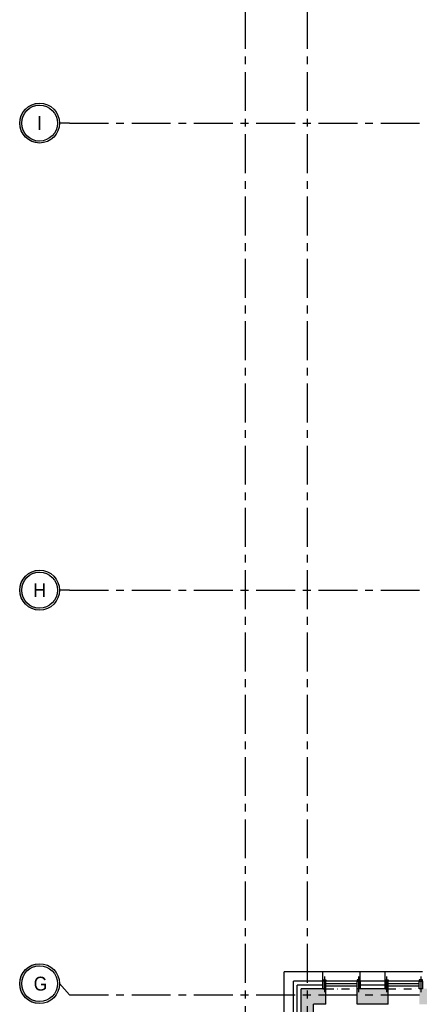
# Model space of a CAD drawing. Extents: x 41755 to 123924, y -112333 to 86187.
# Tile 106 of 256: x 99429 to 100071, y -54618 to -53037. Entities that reach past the tile are written whole.
import ezdxf
from ezdxf.enums import TextEntityAlignment as Align

# ---------------------------------------------------------------- set-up
doc = ezdxf.new("R2010")
doc.units = 0
doc.header["$LTSCALE"] = 50
for name, pattern in [('CENTER', [2, 1.25, -0.25, 0.25, -0.25]), ('CENTER2', [28.575, 19.05, -3.175, 3.175, -3.175]), ('DASHDOT', [1, 0.5, -0.25, 0, -0.25]), ('DASHED2', [0.375, 0.25, -0.125])]:
    doc.linetypes.add(name, pattern=pattern)
doc.layers.get('0').update_dxf_attribs({"color": 101, "linetype": 'CONTINUOUS'})
for name, color, linetype in [('Os-osie glowne', 1, 'CENTER'), ('Os-osie-opis', 16, 'CONTINUOUS'), ('Sc-beton', 7, 'CONTINUOUS'), ('Sc-beton-hatch', 86, 'CONTINUOUS'), ('Sc-drewno', 22, 'CONTINUOUS'), ('Sc-izolacja term-styropian', 151, 'STYROPIAN-KA'), ('Sc-nadproza kon', 5, 'DASHED2'), ('Sc-systemowe', 150, 'CONTINUOUS'), ('W-idok', 8, 'CONTINUOUS')]:
    doc.layers.add(name, color=color, linetype=linetype)
doc.styles.add('dwg_opis duży', font='ARIAL.TTF', dxfattribs={"width": 0.9})
doc.linetypes.add('BATTING', pattern='A,0.0001,-0.1,[134,ltypeshp.shx,S=0.1,R=0,X=-0.1,Y=0],-0.2,[134,ltypeshp.shx,S=0.1,R=180,X=0.1,Y=0],-0.1', length=0.4001)
doc.linetypes.add('STYROPIAN-KA', pattern='A,0.0001,-0.1,[135,ltypeshp.shx,S=0.1,R=0,X=-0.1,Y=0],0,[135,ltypeshp.shx,S=0.1,R=180,X=0.1,Y=0],-0.1', length=0.2001)

# ---------------------------------------------------------------- blocks, each defined once
blk = doc.blocks.new('_opis_osi')
blk.add_hatch(color=256).paths.add_polyline_path([(32, -32), (28.8, -32, -1), (-28.8, -32), (-32, -32, 1)])
for radius in [32, 28.8]:
    blk.add_circle((0, -32), radius)
at = {"style": 'dwg_opis duży', "width": 0.9}
blk.add_attdef('AXNAMEV', text='', height=22.4, rotation=90, dxfattribs=at).set_placement((0, -32), align=Align.MIDDLE_CENTER)
blk = doc.blocks.new('_dkhjgkljh')
at = {"linetype": 'CENTER2', "ltscale": 0.5}
blk.add_line((0, 5.3), (0, -19.8), dxfattribs=at)
at = {"ltscale": 2, "flags": 128}
for points in [[(-2.5, -2.5), (-2.5, 0), (2.5, 0), (2.5, -2.5), (-2.5, -2.5)], [(-2.5, -2.5), (-2.5, -14.5), (2.5, -14.5), (2.5, -2.5)]]:
    blk.add_lwpolyline(points, dxfattribs=at)

msp = doc.modelspace()

# ---------------------------------------------------------------- hatches: boundary and pattern name
at = {"layer": 'Sc-beton-hatch'}
h = msp.add_hatch(dxfattribs=at)
h.set_pattern_fill('ANSI33', color=256, style=0)
h.set_pattern_definition([(45, (48983.4185, 565.478), (-4.49012806, 4.49012806), []), (45, (48987.9087, 565.478), (-4.49012806, 4.49012806), [3.175, -1.5875])])
h.paths.add_polyline_path([(100470.966, -51043.233), (100410.966, -51043.233), (100410.966, -51103.233), (100430.966, -51103.233), (100430.966, -51063.233), (100470.966, -51063.233)])
h.paths.add_polyline_path([(100805.966, -51043.233), (100705.966, -51043.233), (100705.966, -51063.233), (100745.966, -51063.233), (100745.966, -51625.233), (100765.966, -51625.233), (100765.966, -51473.233), (101152.966, -51473.233), (101152.966, -51453.233), (100765.966, -51453.233), (100765.966, -51063.233), (100805.966, -51063.233)])
h.paths.add_polyline_path([(100430.966, -51374.233), (100410.966, -51374.233), (100410.966, -51474.233), (100430.966, -51474.233)])
h.paths.add_polyline_path([(101330.966, -51043.233), (101251.966, -51043.233), (101251.966, -51063.233), (101330.966, -51063.233)])
h.paths.add_polyline_path([(101770.966, -51043.233), (101670.966, -51043.233), (101670.966, -51063.233), (101710.966, -51063.233), (101710.966, -51262.233), (101730.966, -51262.233), (101730.966, -51063.233), (101770.966, -51063.233)])
h.paths.add_polyline_path([(101790.966, -51453.233), (101730.966, -51453.233), (101730.966, -51362.233), (101710.966, -51362.233), (101710.966, -51453.233), (101582.904, -51453.233), (101582.904, -51473.233), (101790.966, -51473.233)])
h.paths.add_polyline_path([(101482.904, -51453.233), (101252.966, -51453.233), (101252.966, -51473.233), (101482.904, -51473.233)])
h.paths.add_polyline_path([(101730.966, -51785.233), (101695.966, -51785.233), (101695.966, -51820.233), (101730.966, -51820.233)])
h.paths.add_polyline_path([(102400.966, -50943.233), (102380.966, -50943.233), (102380.966, -51043.233), (102330.966, -51043.233), (102330.966, -51063.233), (102380.966, -51063.233), (102380.966, -51453.233), (101890.966, -51453.233), (101890.966, -51473.233), (102380.966, -51473.233), (102380.966, -51873.233), (102400.966, -51873.233)])
h.paths.add_polyline_path([(102422.966, -50943.233), (102402.966, -50943.233), (102402.966, -51713.233), (102422.966, -51713.233)])
h.paths.add_polyline_path([(102400.966, -52143.233), (102380.966, -52143.233), (102380.966, -52213.233), (102400.966, -52213.233)])
h.paths.add_polyline_path([(102400.966, -52293.233), (102380.966, -52293.233), (102380.966, -52443.233), (101950.966, -52443.233), (101950.966, -52463.233), (102380.966, -52463.233), (102380.966, -52503.233), (102400.966, -52503.233)])
h.paths.add_polyline_path([(102400.966, -52603.233), (102380.966, -52603.233), (102380.966, -52643.233), (102400.966, -52643.233)])
h.paths.add_polyline_path([(102400.966, -52743.233), (102380.966, -52743.233), (102380.966, -53008.233), (102400.966, -53008.233)])
h.paths.add_polyline_path([(101730.966, -52443.233), (101710.966, -52443.233), (101710.966, -52463.233), (101710.966, -52758.233), (101690.966, -52758.233), (101690.966, -52778.233), (101730.966, -52778.233)])
h.paths.add_polyline_path([(101710.966, -52443.233), (101690.966, -52443.233), (101690.966, -52463.233), (101710.966, -52463.233)], flags=16)
h.paths.add_polyline_path([(101556.966, -52758.233), (101503.966, -52758.233), (101503.966, -52463.233), (101488.966, -52463.233), (101488.966, -52758.233), (101468.966, -52758.233), (101468.966, -52778.233), (101556.966, -52778.233)])
h.paths.add_polyline_path([(101556.966, -52443.233), (101468.966, -52443.233), (101468.966, -52463.233), (101556.966, -52463.233)])
h.paths.add_polyline_path([(101334.966, -52443.233), (101281.966, -52443.233), (101281.966, -52463.233), (101334.966, -52463.233)], flags=17)
h.paths.add_polyline_path([(101281.966, -52443.233), (100970.966, -52443.233), (100970.966, -51785.233), (100883.466, -51785.233), (100883.466, -51805.233), (100950.966, -51805.233), (100950.966, -52443.233), (100430.966, -52443.233), (100430.966, -52403.233), (100410.966, -52403.233), (100410.966, -52503.233), (100430.966, -52503.233), (100430.966, -52463.233), (100950.966, -52463.233), (100950.966, -52973.233), (100970.966, -52973.233), (100970.966, -52463.233), (101261.966, -52463.233), (101261.966, -52778.233), (101281.966, -52778.233), (101334.966, -52778.233), (101334.966, -52758.233), (101281.966, -52758.233)])
h.paths.add_polyline_path([(100783.466, -51785.233), (100765.966, -51785.233), (100765.966, -51780.233), (100745.966, -51780.233), (100745.966, -51785.233), (100430.966, -51785.233), (100430.966, -51765.233), (100410.966, -51765.233), (100410.966, -52003.233), (100430.966, -52003.233), (100430.966, -51805.233), (100783.466, -51805.233)])
h.paths.add_polyline_path([(100430.966, -52153.233), (100410.966, -52153.233), (100410.966, -52253.233), (100430.966, -52253.233)])
h.paths.add_polyline_path([(100430.966, -52653.233), (100410.966, -52653.233), (100410.966, -52850.233), (100430.966, -52850.233)], flags=17)
h.paths.add_polyline_path([(100430.966, -52940.233), (100410.966, -52940.233), (100410.966, -52983.233), (100430.966, -52983.233)])
h.paths.add_polyline_path([(101007.966, -53193.233), (100430.966, -53193.233), (100430.966, -53133.233), (100410.966, -53133.233), (100410.966, -53213.233), (101007.966, -53213.233)])
h.paths.add_polyline_path([(101770.966, -53193.233), (101157.966, -53193.233), (101157.966, -53213.233), (101710.966, -53213.233), (101710.966, -53445.233), (101730.966, -53445.233), (101730.966, -53213.233), (101770.966, -53213.233)])
h.paths.add_polyline_path([(102008.966, -53193.233), (101905.966, -53193.233), (101905.966, -53213.233), (102008.966, -53213.233)])
h.paths.add_polyline_path([(102227.966, -53193.233), (102133.966, -53193.233), (102133.966, -53213.233), (102227.966, -53213.233)])
h.paths.add_polyline_path([(102400.966, -53158.233), (102380.966, -53158.233), (102380.966, -53193.233), (102332.966, -53193.233), (102332.966, -53213.233), (102380.966, -53213.233), (102380.966, -53818.233), (102400.966, -53818.233)])
h.paths.add_polyline_path([(101730.966, -53545.233), (101710.966, -53545.233), (101710.966, -53740.233), (101730.966, -53740.233)])
h.paths.add_polyline_path([(101730.966, -53840.233), (101710.966, -53840.233), (101710.966, -53943.233), (101297.571, -53943.233, -0.15510336), (101300.811, -53953.425, -0.14834739), (101297.835, -53963.233), (101710.966, -53963.233), (101710.966, -54023.233), (101730.966, -54023.233)])
h.paths.add_polyline_path([(101297.571, -53943.233), (101295.705, -53943.233), (101295.705, -53963.233), (101297.835, -53963.233, 0.14834739), (101300.811, -53953.425, 0.15510336)])
h.paths.add_polyline_path([(101270.705, -53943.233), (101268.745, -53943.233, 0.15510336), (101265.506, -53953.425, 0.14834739), (101268.481, -53963.233), (101270.705, -53963.233)])
h.paths.add_polyline_path([(101268.745, -53943.233), (101201.966, -53943.233), (101201.966, -53963.233), (101268.481, -53963.233, -0.14834739), (101265.506, -53953.425, -0.15510336)])
h.paths.add_polyline_path([(100980.966, -53943.233), (100970.966, -53943.233), (100930.966, -53943.233), (100930.966, -53968.233), (100970.966, -53968.233), (100980.966, -53968.233)])
h.paths.add_polyline_path([(100490.966, -53943.233), (100410.966, -53943.233), (100410.966, -53963.233), (100490.966, -53963.233)])
h.paths.add_polyline_path([(100530.966, -54448.233), (100510.966, -54448.233), (100510.966, -54481.233), (100530.966, -54481.233)])
h.paths.add_polyline_path([(101773.966, -54593.233), (101730.966, -54593.233), (101730.966, -54503.233), (101710.966, -54503.233), (101710.966, -54593.233), (100530.966, -54593.233), (100530.966, -54578.233), (100510.966, -54578.233), (100510.966, -54593.233), (100270.966, -54593.233), (100270.966, -54618.233), (101773.966, -54618.233)])
h.paths.add_polyline_path([(100220.966, -54593.233), (100170.966, -54593.233), (100170.966, -54618.233), (100220.966, -54618.233)])
h.paths.add_polyline_path([(100120.966, -54593.233), (100070.966, -54593.233), (100070.966, -54618.233), (100120.966, -54618.233)])
h.paths.add_polyline_path([(100020.966, -54593.233), (99970.966, -54593.233), (99970.966, -54618.233), (100020.966, -54618.233)])
h.paths.add_polyline_path([(99920.966, -54593.233), (99880.966, -54593.233), (99880.966, -55500.233), (99980.966, -55500.233), (99980.966, -55515.233), (100000.966, -55515.233), (100000.966, -55480.233), (99900.966, -55480.233), (99900.966, -54618.233), (99920.966, -54618.233)])
h.paths.add_polyline_path([(100585.966, -55633.233), (100000.966, -55633.233), (100000.966, -55615.233), (99980.966, -55615.233), (99980.966, -55633.233), (99780.966, -55633.233), (99780.966, -55988.233), (100510.966, -55988.233), (100510.966, -56028.233), (100530.966, -56028.233), (100530.966, -55988.233), (100582.966, -55988.233), (100582.966, -55968.233), (100530.966, -55968.233), (100530.966, -55813.233), (100510.966, -55813.233), (100510.966, -55968.233), (99800.966, -55968.233), (99800.966, -55653.233), (100510.966, -55653.233), (100510.966, -55663.233), (100530.966, -55663.233), (100530.966, -55653.233), (100585.966, -55653.233)])
h.paths.add_polyline_path([(101310.966, -55968.233), (100810.966, -55968.233), (100810.966, -55880.233), (100790.966, -55880.233), (100790.966, -55968.233), (100737.966, -55968.233), (100737.966, -55988.233), (100790.966, -55988.233), (100790.966, -56028.233), (100810.966, -56028.233), (100810.966, -55988.233), (101310.966, -55988.233)])
h.paths.add_polyline_path([(101490.966, -55633.233), (100735.966, -55633.233), (100735.966, -55653.233), (101490.966, -55653.233)])
h.paths.add_polyline_path([(101777.966, -55968.233), (101730.966, -55968.233), (101730.966, -55853.733), (101710.966, -55853.733), (101710.966, -55968.233), (101590.966, -55968.233), (101590.966, -55988.233), (101777.966, -55988.233)])
h.paths.add_polyline_path([(101802.966, -55963.233), (101777.966, -55963.233), (101777.966, -55988.233), (101802.966, -55988.233)])
h.paths.add_polyline_path([(101730.966, -55128.233), (101710.966, -55128.233), (101710.966, -55723.733), (101730.966, -55723.733)])
h.paths.add_polyline_path([(101953.466, -55963.233), (101928.466, -55963.233), (101928.466, -55988.233), (101953.466, -55988.233)])
h.paths.add_polyline_path([(102103.466, -55963.233), (102078.466, -55963.233), (102078.466, -55988.233), (102103.466, -55988.233)])
h.paths.add_polyline_path([(102253.466, -55963.233), (102228.466, -55963.233), (102228.466, -55988.233), (102253.466, -55988.233)])
h.paths.add_polyline_path([(102365.966, -55968.233), (102320.966, -55968.233), (102320.966, -55988.233), (102365.966, -55988.233)])
h.paths.add_polyline_path([(102400.966, -55953.233), (102365.966, -55953.233), (102365.966, -55988.233), (102400.966, -55988.233)])
h.paths.add_polyline_path([(102400.966, -55891.233), (102380.966, -55891.233), (102380.966, -55953.233), (102400.966, -55953.233)])
h.paths.add_polyline_path([(102400.966, -55815.733), (102375.966, -55815.733), (102375.966, -55840.733), (102400.966, -55840.733)])
h.paths.add_polyline_path([(102400.966, -55665.733), (102375.966, -55665.733), (102375.966, -55690.733), (102400.966, -55690.733)])
h.paths.add_polyline_path([(102400.966, -55515.733), (102375.966, -55515.733), (102375.966, -55540.733), (102400.966, -55540.733)])
h.paths.add_polyline_path([(102400.966, -55365.733), (102375.966, -55365.733), (102375.966, -55390.733), (102400.966, -55390.733)])
h.paths.add_polyline_path([(102400.966, -55240.733), (102380.966, -55240.733), (102380.966, -55260.733), (102400.966, -55260.733)])
h.paths.add_polyline_path([(102400.966, -55215.733), (102375.966, -55215.733), (102375.966, -55240.733), (102400.966, -55240.733)])
h.paths.add_polyline_path([(102400.966, -55033.233), (102380.966, -55033.233), (102380.966, -55215.733), (102400.966, -55215.733)])
h.paths.add_polyline_path([(102400.966, -54833.233), (102365.966, -54833.233), (102365.966, -54798.233), (102345.966, -54798.233), (102345.966, -54853.233), (102380.966, -54853.233), (102380.966, -54883.233), (102400.966, -54883.233)])
h.paths.add_polyline_path([(102365.966, -54537.733), (102345.966, -54537.733), (102345.966, -54593.233), (101908.966, -54593.233), (101908.966, -54618.233), (102345.966, -54618.233), (102345.966, -54648.233), (102365.966, -54648.233), (102365.966, -54618.233)])
h.paths.add_polyline_path([(101730.966, -54128.233), (101710.966, -54128.233), (101710.966, -54353.233), (101730.966, -54353.233)])
h.paths.add_polyline_path([(102365.966, -54131.233), (102400.966, -54131.233), (102400.966, -54088.233), (102380.966, -54088.233), (102380.966, -54111.233), (102345.966, -54111.233), (102345.966, -54417.733), (102365.966, -54417.733)])
h.paths.add_polyline_path([(102400.966, -53918.233), (102380.966, -53918.233), (102380.966, -53988.233), (102400.966, -53988.233)])

# ---------------------------------------------------------------- linework, layer by layer
at = {"layer": 'Os-osie glowne'}
for points in [[(99790.966, -50521.233), (99790.966, -56498.233)], [(99890.966, -50521.233), (99890.966, -56498.233)], [(99508.966, -53203.233), (111775.966, -53203.233)], [(99508.966, -53953.233), (111775.966, -53953.233)], [(99508.966, -54603.233), (111775.966, -54603.233)]]:
    msp.add_lwpolyline(points, dxfattribs=at)
at = {"layer": 'Os-osie-opis'}
for points in [[(99508.966, -53203.233), (99492.966, -53203.233)], [(99508.966, -53953.233), (99492.966, -53953.233)], [(99492.966, -54585.073), (99508.966, -54603.233)]]:
    msp.add_lwpolyline(points, dxfattribs=at)
at = {"layer": 'Sc-beton'}
for points in [[(99920.966, -54593.233), (99880.966, -54593.233)], [(99880.966, -55500.233), (99880.966, -54593.233)], [(99920.966, -54618.233), (99920.966, -54593.233)], [(100020.966, -54593.233), (99970.966, -54593.233)], [(99970.966, -54618.233), (99970.966, -54593.233)], [(100020.966, -54618.233), (100020.966, -54593.233)], [(99900.966, -55480.233), (99900.966, -54618.233)], [(99920.966, -54618.233), (99900.966, -54618.233)], [(100020.966, -54618.233), (99970.966, -54618.233)]]:
    msp.add_lwpolyline(points, dxfattribs=at)
at = {"layer": 'Sc-drewno'}
for points in [[(99915.966, -54566.233), (99853.966, -54566.233)], [(99853.966, -55517.233), (99853.966, -54566.233)], [(99915.966, -54581.233), (99915.966, -54566.233)], [(100015.966, -54566.233), (99975.966, -54566.233)], [(99975.966, -54581.233), (99975.966, -54566.233)], [(100015.966, -54581.233), (100015.966, -54566.233)]]:
    msp.add_lwpolyline(points, dxfattribs=at)
at = {"layer": 'Sc-izolacja term-styropian', "linetype": 'ByBlock'}
for points in [[(99915.966, -54581.233), (99868.966, -54581.233)], [(99868.966, -55512.233), (99868.966, -54581.233)], [(99915.966, -54593.233), (99915.966, -54581.233)], [(100015.966, -54581.233), (99975.966, -54581.233)], [(99975.966, -54593.233), (99975.966, -54581.233)], [(100015.966, -54593.233), (100015.966, -54581.233)]]:
    msp.add_lwpolyline(points, dxfattribs=at)
at = {"layer": 'Sc-izolacja term-styropian', "linetype": 'BATTING', "ltscale": 0.3}
for points in [[(99915.966, -54587.446), (99874.966, -54587.446)], [(99874.966, -55506.233), (99874.966, -54587.446)], [(100015.966, -54587.233), (99975.966, -54587.233)]]:
    msp.add_lwpolyline(points, dxfattribs=at)
at = {"layer": 'Sc-nadproza kon', "linetype": 'DASHDOT', "ltscale": 0.5}
for points in [[(99920.966, -54593.233), (99970.966, -54593.233)], [(100020.966, -54593.233), (100070.966, -54593.233)]]:
    msp.add_lwpolyline(points, dxfattribs=at)
at = {"layer": 'Sc-systemowe', "ltscale": 2}
for points in [[(99970.966, -54581.233), (99920.966, -54581.233)], [(99970.966, -54585.233), (99920.966, -54585.233)], [(99970.966, -54589.233), (99920.966, -54589.233)], [(100070.966, -54581.233), (100020.966, -54581.233)], [(100070.966, -54585.233), (100020.966, -54585.233)], [(100070.966, -54589.233), (100020.966, -54589.233)]]:
    msp.add_lwpolyline(points, dxfattribs=at)
at = {"layer": 'W-idok'}
for points in [[(99975.966, -54566.233), (99915.966, -54566.233)], [(100075.966, -54566.233), (100015.966, -54566.233)]]:
    msp.add_lwpolyline(points, dxfattribs=at)

# ---------------------------------------------------------------- block references
at = {"layer": 'Os-osie-opis', "rotation": 270}
for p, values in [((99492.966, -53203.233), {'AXNAMEV': 'I'}), ((99492.966, -53953.233), {'AXNAMEV': 'H'})]:
    msp.add_blockref('_opis_osi', p, dxfattribs=at).add_auto_attribs(values)
at = {"layer": 'Os-osie-opis'}
ref = msp.add_blockref('_opis_osi', (99492.966, -54585.073), dxfattribs=dict(at, rotation=270))
ref.add_attrib('AXNAMEV', 'G', dxfattribs={"layer": '0', "height": 22.4, "style": 'dwg_opis duży', "width": 0.9}).set_placement((99462.396, -54585.073), align=Align.MIDDLE_CENTER)
at = {"layer": 'Sc-systemowe', "ltscale": 2}
for p in [(99918.466, -54578.733), (100018.466, -54578.733)]:
    msp.add_blockref('_dkhjgkljh', p, dxfattribs=at)
at = {"layer": 'Sc-systemowe', "ltscale": 2, "xscale": -1}
for p in [(99973.466, -54578.733), (100073.466, -54578.733)]:
    msp.add_blockref('_dkhjgkljh', p, dxfattribs=at)

doc.saveas('drawing.dxf')
